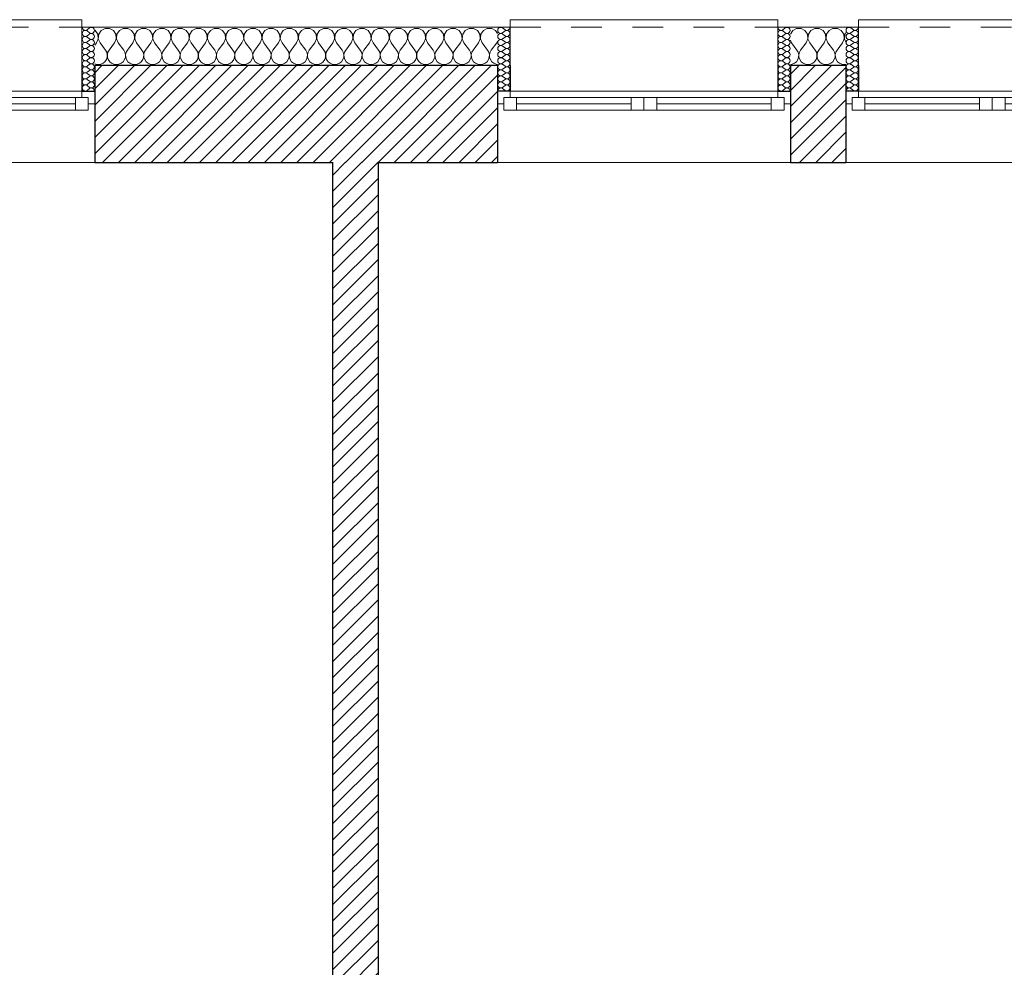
# Model space of a CAD drawing. Header units: millimetres. Extents: x 27262 to 215252, y 16288 to 306312.
# Tile 25 of 76: x 124948 to 127847, y 179763 to 182553. Entities that reach past the tile are written whole.
import ezdxf

# ---------------------------------------------------------------- set-up
doc = ezdxf.new("R2010")
doc.units = ezdxf.units.MM
doc.linetypes.add('Przerywana', pattern=[240, 120, -120])
doc.layers.add('KR_INW', color=252, linetype='Continuous')
doc.layers.add('Okna ArchiCADa', color=252, linetype='Continuous')
for name, color, linetype, lineweight in [('KR_INW_Nr_pióra__101', 252, 'Continuous', 5), ('KR_INW_Nr_pióra__102', 252, 'Continuous', 5), ('KR_INW_Nr_pióra__27', 252, 'Continuous', 25), ('KR_INW_Nr_pióra__47', 252, 'Continuous', 15), ('Okna ArchiCADa_Nr_pióra__1', 252, 'Continuous', 13), ('Okna ArchiCADa_Nr_pióra__27', 252, 'Continuous', 25)]:
    doc.layers.add(name, color=color, linetype=linetype, lineweight=lineweight)
pattern_1 = [(45, (0, 0), (-31.819804, 31.819804), [])]

# ---------------------------------------------------------------- blocks, each defined once
blk = doc.blocks.new('*X117')
at = {"layer": 'KR_INW_Nr_pióra__102', "linetype": 'Continuous'}
for p, q in [((187241.3, 121670.9), (187226, 121662.7)), ((187258.7, 121670.9), (187241.3, 121670.9)), ((187274, 121662.7), (187258.7, 121670.9)), ((187312.7, 121670.9), (187297.4, 121662.7)), ((187330.1, 121670.9), (187312.7, 121670.9)), ((187345.5, 121662.7), (187330.1, 121670.9)), ((187384.2, 121670.9), (187368.8, 121662.7)), ((187401.6, 121670.9), (187384.2, 121670.9)), ((187416.9, 121662.7), (187401.6, 121670.9)), ((187455.6, 121670.9), (187440.3, 121662.7)), ((187473, 121670.9), (187455.6, 121670.9)), ((187488.3, 121662.7), (187473, 121670.9)), ((187527, 121670.9), (187511.7, 121662.7)), ((187544.4, 121670.9), (187527, 121670.9)), ((187559.7, 121662.7), (187544.4, 121670.9)), ((187598.4, 121670.9), (187583.1, 121662.7)), ((187615.8, 121670.9), (187598.4, 121670.9)), ((187631.2, 121662.7), (187615.8, 121670.9)), ((187669.9, 121670.9), (187654.5, 121662.7)), ((187687.3, 121670.9), (187669.9, 121670.9)), ((187702.6, 121662.7), (187687.3, 121670.9)), ((187741.3, 121670.9), (187726, 121662.7)), ((187758.7, 121670.9), (187741.3, 121670.9)), ((187774, 121662.7), (187758.7, 121670.9)), ((187812.7, 121670.9), (187797.4, 121662.7)), ((187830.1, 121670.9), (187812.7, 121670.9)), ((187845.5, 121662.7), (187830.1, 121670.9)), ((187884.2, 121670.9), (187868.8, 121662.7)), ((187901.6, 121670.9), (187884.2, 121670.9)), ((187916.9, 121662.7), (187901.6, 121670.9)), ((187955.6, 121670.9), (187940.3, 121662.7)), ((187973, 121670.9), (187955.6, 121670.9)), ((187988.3, 121662.7), (187973, 121670.9)), ((188027, 121670.9), (188011.7, 121662.7)), ((188044.4, 121670.9), (188027, 121670.9)), ((188059.7, 121662.7), (188044.4, 121670.9)), ((188098.4, 121670.9), (188083.1, 121662.7)), ((188115.8, 121670.9), (188098.4, 121670.9)), ((188131.2, 121662.7), (188115.8, 121670.9)), ((188169.9, 121670.9), (188154.5, 121662.7)), ((188187.3, 121670.9), (188169.9, 121670.9)), ((188202.6, 121662.7), (188187.3, 121670.9)), ((188241.3, 121670.9), (188226, 121662.7)), ((188258.7, 121670.9), (188241.3, 121670.9)), ((188274, 121662.7), (188258.7, 121670.9)), ((188312.7, 121670.9), (188297.4, 121662.7)), ((188330.1, 121670.9), (188312.7, 121670.9)), ((188345.5, 121662.7), (188330.1, 121670.9)), ((188384.2, 121670.9), (188368.8, 121662.7)), ((188401.6, 121670.9), (188384.2, 121670.9)), ((188416.9, 121662.7), (188401.6, 121670.9)), ((188455.6, 121670.9), (188440.3, 121662.7)), ((188473, 121670.9), (188455.6, 121670.9)), ((188488.3, 121662.7), (188473, 121670.9)), ((188527, 121670.9), (188511.7, 121662.7)), ((188544.4, 121670.9), (188527, 121670.9)), ((188559.7, 121662.7), (188544.4, 121670.9)), ((188598.4, 121670.9), (188583.1, 121662.7)), ((188615.8, 121670.9), (188598.4, 121670.9)), ((188631.2, 121662.7), (188615.8, 121670.9)), ((188669.9, 121670.9), (188654.5, 121662.7)), ((188687.3, 121670.9), (188669.9, 121670.9)), ((188702.6, 121662.7), (188687.3, 121670.9)), ((188741.3, 121670.9), (188726, 121662.7)), ((188758.7, 121670.9), (188741.3, 121670.9)), ((188774, 121662.7), (188758.7, 121670.9)), ((187202.6, 121662.7), (187200.4, 121663.9)), ((187212.2, 121648.2), (187202.6, 121662.7)), ((187207.1, 121614.9), (187213.9, 121630.9)), ((187213.9, 121630.9), (187212.2, 121648.2)), ((187216.3, 121648.2), (187214.7, 121630.9)), ((187214.7, 121630.9), (187221.4, 121614.9)), ((187226, 121662.7), (187216.3, 121648.2)), ((187283.7, 121648.2), (187274, 121662.7)), ((187278.6, 121614.9), (187285.3, 121630.9)), ((187285.3, 121630.9), (187283.7, 121648.2)), ((187287.8, 121648.2), (187286.1, 121630.9)), ((187286.1, 121630.9), (187292.9, 121614.9)), ((187297.4, 121662.7), (187287.8, 121648.2)), ((187355.1, 121648.2), (187345.5, 121662.7)), ((187350, 121614.9), (187356.7, 121630.9)), ((187356.7, 121630.9), (187355.1, 121648.2)), ((187359.2, 121648.2), (187357.6, 121630.9)), ((187357.6, 121630.9), (187364.3, 121614.9)), ((187368.8, 121662.7), (187359.2, 121648.2)), ((187426.5, 121648.2), (187416.9, 121662.7)), ((187421.4, 121614.9), (187428.2, 121630.9)), ((187428.2, 121630.9), (187426.5, 121648.2)), ((187430.6, 121648.2), (187429, 121630.9)), ((187429, 121630.9), (187435.7, 121614.9)), ((187440.3, 121662.7), (187430.6, 121648.2)), ((187497.9, 121648.2), (187488.3, 121662.7)), ((187492.9, 121614.9), (187499.6, 121630.9)), ((187499.6, 121630.9), (187497.9, 121648.2)), ((187502.1, 121648.2), (187500.4, 121630.9)), ((187500.4, 121630.9), (187507.1, 121614.9)), ((187511.7, 121662.7), (187502.1, 121648.2)), ((187569.4, 121648.2), (187559.7, 121662.7)), ((187564.3, 121614.9), (187571, 121630.9)), ((187571, 121630.9), (187569.4, 121648.2)), ((187573.5, 121648.2), (187571.8, 121630.9)), ((187571.8, 121630.9), (187578.6, 121614.9)), ((187583.1, 121662.7), (187573.5, 121648.2)), ((187640.8, 121648.2), (187631.2, 121662.7)), ((187635.7, 121614.9), (187642.4, 121630.9)), ((187642.4, 121630.9), (187640.8, 121648.2)), ((187644.9, 121648.2), (187643.3, 121630.9)), ((187643.3, 121630.9), (187650, 121614.9)), ((187654.5, 121662.7), (187644.9, 121648.2)), ((187712.2, 121648.2), (187702.6, 121662.7)), ((187707.1, 121614.9), (187713.9, 121630.9)), ((187713.9, 121630.9), (187712.2, 121648.2)), ((187716.3, 121648.2), (187714.7, 121630.9)), ((187714.7, 121630.9), (187721.4, 121614.9)), ((187726, 121662.7), (187716.3, 121648.2)), ((187783.7, 121648.2), (187774, 121662.7)), ((187778.6, 121614.9), (187785.3, 121630.9)), ((187785.3, 121630.9), (187783.7, 121648.2)), ((187787.8, 121648.2), (187786.1, 121630.9)), ((187786.1, 121630.9), (187792.9, 121614.9)), ((187797.4, 121662.7), (187787.8, 121648.2)), ((187855.1, 121648.2), (187845.5, 121662.7)), ((187850, 121614.9), (187856.7, 121630.9)), ((187856.7, 121630.9), (187855.1, 121648.2)), ((187859.2, 121648.2), (187857.6, 121630.9)), ((187857.6, 121630.9), (187864.3, 121614.9)), ((187868.8, 121662.7), (187859.2, 121648.2)), ((187926.5, 121648.2), (187916.9, 121662.7)), ((187921.4, 121614.9), (187928.2, 121630.9)), ((187928.2, 121630.9), (187926.5, 121648.2)), ((187930.6, 121648.2), (187929, 121630.9)), ((187929, 121630.9), (187935.7, 121614.9)), ((187940.3, 121662.7), (187930.6, 121648.2)), ((187997.9, 121648.2), (187988.3, 121662.7)), ((187992.9, 121614.9), (187999.6, 121630.9)), ((187999.6, 121630.9), (187997.9, 121648.2)), ((188002.1, 121648.2), (188000.4, 121630.9)), ((188000.4, 121630.9), (188007.1, 121614.9)), ((188011.7, 121662.7), (188002.1, 121648.2)), ((188069.4, 121648.2), (188059.7, 121662.7)), ((188064.3, 121614.9), (188071, 121630.9)), ((188071, 121630.9), (188069.4, 121648.2)), ((188073.5, 121648.2), (188071.8, 121630.9)), ((188071.8, 121630.9), (188078.6, 121614.9)), ((188083.1, 121662.7), (188073.5, 121648.2)), ((188140.8, 121648.2), (188131.2, 121662.7)), ((188135.7, 121614.9), (188142.4, 121630.9)), ((188142.4, 121630.9), (188140.8, 121648.2)), ((188144.9, 121648.2), (188143.3, 121630.9)), ((188143.3, 121630.9), (188150, 121614.9)), ((188154.5, 121662.7), (188144.9, 121648.2)), ((188212.2, 121648.2), (188202.6, 121662.7)), ((188207.1, 121614.9), (188213.9, 121630.9)), ((188213.9, 121630.9), (188212.2, 121648.2)), ((188216.3, 121648.2), (188214.7, 121630.9)), ((188214.7, 121630.9), (188221.4, 121614.9)), ((188226, 121662.7), (188216.3, 121648.2)), ((188283.7, 121648.2), (188274, 121662.7)), ((188278.6, 121614.9), (188285.3, 121630.9)), ((188285.3, 121630.9), (188283.7, 121648.2)), ((188287.8, 121648.2), (188286.1, 121630.9)), ((188286.1, 121630.9), (188292.9, 121614.9)), ((188297.4, 121662.7), (188287.8, 121648.2)), ((188355.1, 121648.2), (188345.5, 121662.7)), ((188350, 121614.9), (188356.7, 121630.9)), ((188356.7, 121630.9), (188355.1, 121648.2)), ((188359.2, 121648.2), (188357.6, 121630.9)), ((188357.6, 121630.9), (188364.3, 121614.9)), ((188368.8, 121662.7), (188359.2, 121648.2)), ((188426.5, 121648.2), (188416.9, 121662.7)), ((188421.4, 121614.9), (188428.2, 121630.9)), ((188428.2, 121630.9), (188426.5, 121648.2)), ((188430.6, 121648.2), (188429, 121630.9)), ((188429, 121630.9), (188435.7, 121614.9)), ((188440.3, 121662.7), (188430.6, 121648.2)), ((188497.9, 121648.2), (188488.3, 121662.7)), ((188492.9, 121614.9), (188499.6, 121630.9)), ((188499.6, 121630.9), (188497.9, 121648.2)), ((188502.1, 121648.2), (188500.4, 121630.9)), ((188500.4, 121630.9), (188507.1, 121614.9)), ((188511.7, 121662.7), (188502.1, 121648.2)), ((188569.4, 121648.2), (188559.7, 121662.7)), ((188564.3, 121614.9), (188571, 121630.9)), ((188571, 121630.9), (188569.4, 121648.2)), ((188573.5, 121648.2), (188571.8, 121630.9)), ((188571.8, 121630.9), (188578.6, 121614.9)), ((188583.1, 121662.7), (188573.5, 121648.2)), ((188640.8, 121648.2), (188631.2, 121662.7)), ((188635.7, 121614.9), (188642.4, 121630.9)), ((188642.4, 121630.9), (188640.8, 121648.2)), ((188644.9, 121648.2), (188643.3, 121630.9)), ((188643.3, 121630.9), (188650, 121614.9)), ((188654.5, 121662.7), (188644.9, 121648.2)), ((188712.2, 121648.2), (188702.6, 121662.7)), ((188707.1, 121614.9), (188713.9, 121630.9)), ((188713.9, 121630.9), (188712.2, 121648.2)), ((188716.3, 121648.2), (188714.7, 121630.9)), ((188714.7, 121630.9), (188721.4, 121614.9)), ((188726, 121662.7), (188716.3, 121648.2)), ((188781.4, 121651.6), (188774, 121662.7)), ((187207.1, 121614.9), (187200.4, 121605.9)), ((187221.4, 121614.9), (187242.9, 121586.3)), ((187278.6, 121614.9), (187257.1, 121586.3)), ((187292.9, 121614.9), (187314.3, 121586.3)), ((187350, 121614.9), (187328.6, 121586.3)), ((187364.3, 121614.9), (187385.7, 121586.3)), ((187421.4, 121614.9), (187400, 121586.3)), ((187435.7, 121614.9), (187457.1, 121586.3)), ((187492.9, 121614.9), (187471.4, 121586.3)), ((187507.1, 121614.9), (187528.6, 121586.3)), ((187564.3, 121614.9), (187542.9, 121586.3)), ((187578.6, 121614.9), (187600, 121586.3)), ((187635.7, 121614.9), (187614.3, 121586.3)), ((187650, 121614.9), (187671.4, 121586.3)), ((187707.1, 121614.9), (187685.7, 121586.3)), ((187721.4, 121614.9), (187742.9, 121586.3)), ((187778.6, 121614.9), (187757.1, 121586.3)), ((187792.9, 121614.9), (187814.3, 121586.3)), ((187850, 121614.9), (187828.6, 121586.3)), ((187864.3, 121614.9), (187885.7, 121586.3)), ((187921.4, 121614.9), (187900, 121586.3)), ((187935.7, 121614.9), (187957.1, 121586.3)), ((187992.9, 121614.9), (187971.4, 121586.3)), ((188007.1, 121614.9), (188028.6, 121586.3)), ((188064.3, 121614.9), (188042.9, 121586.3)), ((188078.6, 121614.9), (188100, 121586.3)), ((188135.7, 121614.9), (188114.3, 121586.3)), ((188150, 121614.9), (188171.4, 121586.3)), ((188207.1, 121614.9), (188185.7, 121586.3)), ((188221.4, 121614.9), (188242.9, 121586.3)), ((188278.6, 121614.9), (188257.1, 121586.3)), ((188292.9, 121614.9), (188314.3, 121586.3)), ((188350, 121614.9), (188328.6, 121586.3)), ((188364.3, 121614.9), (188385.7, 121586.3)), ((188421.4, 121614.9), (188400, 121586.3)), ((188435.7, 121614.9), (188457.1, 121586.3)), ((188492.9, 121614.9), (188471.4, 121586.3)), ((188507.1, 121614.9), (188528.6, 121586.3)), ((188564.3, 121614.9), (188542.9, 121586.3)), ((188578.6, 121614.9), (188600, 121586.3)), ((188635.7, 121614.9), (188614.3, 121586.3)), ((188650, 121614.9), (188671.4, 121586.3)), ((188707.1, 121614.9), (188685.7, 121586.3)), ((188721.4, 121614.9), (188742.9, 121586.3)), ((188778.6, 121614.9), (188757.1, 121586.3)), ((188778.6, 121614.9), (188781.4, 121621.6)), ((187247.6, 121577.7), (187242.9, 121586.3)), ((187246.2, 121548.9), (187249.4, 121558.2)), ((187249.9, 121568.1), (187247.6, 121577.7)), ((187249.4, 121558.2), (187249.9, 121568.1)), ((187252.4, 121577.7), (187250.1, 121568.1)), ((187250.1, 121568.1), (187250.6, 121558.2)), ((187250.6, 121558.2), (187253.8, 121548.9)), ((187257.1, 121586.3), (187252.4, 121577.7)), ((187319.1, 121577.7), (187314.3, 121586.3)), ((187317.7, 121548.9), (187320.8, 121558.2)), ((187321.3, 121568.1), (187319.1, 121577.7)), ((187320.8, 121558.2), (187321.3, 121568.1)), ((187323.8, 121577.7), (187321.6, 121568.1)), ((187321.6, 121568.1), (187322.1, 121558.2)), ((187322.1, 121558.2), (187325.2, 121548.9)), ((187328.6, 121586.3), (187323.8, 121577.7)), ((187390.5, 121577.7), (187385.7, 121586.3)), ((187389.1, 121548.9), (187392.2, 121558.2)), ((187392.7, 121568.1), (187390.5, 121577.7)), ((187392.2, 121558.2), (187392.7, 121568.1)), ((187395.2, 121577.7), (187393, 121568.1)), ((187393, 121568.1), (187393.5, 121558.2)), ((187393.5, 121558.2), (187396.6, 121548.9)), ((187400, 121586.3), (187395.2, 121577.7)), ((187461.9, 121577.7), (187457.1, 121586.3)), ((187460.5, 121548.9), (187463.7, 121558.2)), ((187464.1, 121568.1), (187461.9, 121577.7)), ((187463.7, 121558.2), (187464.1, 121568.1)), ((187466.7, 121577.7), (187464.4, 121568.1)), ((187464.4, 121568.1), (187464.9, 121558.2)), ((187464.9, 121558.2), (187468.1, 121548.9)), ((187471.4, 121586.3), (187466.7, 121577.7)), ((187533.3, 121577.7), (187528.6, 121586.3)), ((187531.9, 121548.9), (187535.1, 121558.2)), ((187535.6, 121568.1), (187533.3, 121577.7)), ((187535.1, 121558.2), (187535.6, 121568.1)), ((187538.1, 121577.7), (187535.9, 121568.1)), ((187535.9, 121568.1), (187536.3, 121558.2)), ((187536.3, 121558.2), (187539.5, 121548.9)), ((187542.9, 121586.3), (187538.1, 121577.7)), ((187604.8, 121577.7), (187600, 121586.3)), ((187603.4, 121548.9), (187606.5, 121558.2)), ((187607, 121568.1), (187604.8, 121577.7)), ((187606.5, 121558.2), (187607, 121568.1)), ((187609.5, 121577.7), (187607.3, 121568.1)), ((187607.3, 121568.1), (187607.8, 121558.2)), ((187607.8, 121558.2), (187610.9, 121548.9)), ((187614.3, 121586.3), (187609.5, 121577.7)), ((187676.2, 121577.7), (187671.4, 121586.3)), ((187674.8, 121548.9), (187677.9, 121558.2)), ((187678.4, 121568.1), (187676.2, 121577.7)), ((187677.9, 121558.2), (187678.4, 121568.1)), ((187680.9, 121577.7), (187678.7, 121568.1)), ((187678.7, 121568.1), (187679.2, 121558.2)), ((187679.2, 121558.2), (187682.3, 121548.9)), ((187685.7, 121586.3), (187680.9, 121577.7)), ((187747.6, 121577.7), (187742.9, 121586.3)), ((187746.2, 121548.9), (187749.4, 121558.2)), ((187749.9, 121568.1), (187747.6, 121577.7)), ((187749.4, 121558.2), (187749.9, 121568.1)), ((187752.4, 121577.7), (187750.1, 121568.1)), ((187750.1, 121568.1), (187750.6, 121558.2)), ((187750.6, 121558.2), (187753.8, 121548.9)), ((187757.1, 121586.3), (187752.4, 121577.7)), ((187819.1, 121577.7), (187814.3, 121586.3)), ((187817.7, 121548.9), (187820.8, 121558.2)), ((187821.3, 121568.1), (187819.1, 121577.7)), ((187820.8, 121558.2), (187821.3, 121568.1)), ((187823.8, 121577.7), (187821.6, 121568.1)), ((187821.6, 121568.1), (187822.1, 121558.2)), ((187822.1, 121558.2), (187825.2, 121548.9)), ((187828.6, 121586.3), (187823.8, 121577.7)), ((187890.5, 121577.7), (187885.7, 121586.3)), ((187889.1, 121548.9), (187892.2, 121558.2)), ((187892.7, 121568.1), (187890.5, 121577.7)), ((187892.2, 121558.2), (187892.7, 121568.1)), ((187895.2, 121577.7), (187893, 121568.1)), ((187893, 121568.1), (187893.5, 121558.2)), ((187893.5, 121558.2), (187896.6, 121548.9)), ((187900, 121586.3), (187895.2, 121577.7)), ((187961.9, 121577.7), (187957.1, 121586.3)), ((187960.5, 121548.9), (187963.7, 121558.2)), ((187964.1, 121568.1), (187961.9, 121577.7)), ((187963.7, 121558.2), (187964.1, 121568.1)), ((187966.7, 121577.7), (187964.4, 121568.1)), ((187964.4, 121568.1), (187964.9, 121558.2)), ((187964.9, 121558.2), (187968.1, 121548.9)), ((187971.4, 121586.3), (187966.7, 121577.7)), ((188033.3, 121577.7), (188028.6, 121586.3)), ((188031.9, 121548.9), (188035.1, 121558.2)), ((188035.6, 121568.1), (188033.3, 121577.7)), ((188035.1, 121558.2), (188035.6, 121568.1)), ((188038.1, 121577.7), (188035.9, 121568.1)), ((188035.9, 121568.1), (188036.3, 121558.2)), ((188036.3, 121558.2), (188039.5, 121548.9)), ((188042.9, 121586.3), (188038.1, 121577.7)), ((188104.8, 121577.7), (188100, 121586.3)), ((188103.4, 121548.9), (188106.5, 121558.2)), ((188107, 121568.1), (188104.8, 121577.7)), ((188106.5, 121558.2), (188107, 121568.1)), ((188109.5, 121577.7), (188107.3, 121568.1)), ((188107.3, 121568.1), (188107.8, 121558.2)), ((188107.8, 121558.2), (188110.9, 121548.9)), ((188114.3, 121586.3), (188109.5, 121577.7)), ((188176.2, 121577.7), (188171.4, 121586.3)), ((188174.8, 121548.9), (188177.9, 121558.2)), ((188178.4, 121568.1), (188176.2, 121577.7)), ((188177.9, 121558.2), (188178.4, 121568.1)), ((188180.9, 121577.7), (188178.7, 121568.1)), ((188178.7, 121568.1), (188179.2, 121558.2)), ((188179.2, 121558.2), (188182.3, 121548.9)), ((188185.7, 121586.3), (188180.9, 121577.7)), ((188247.6, 121577.7), (188242.9, 121586.3)), ((188246.2, 121548.9), (188249.4, 121558.2)), ((188249.9, 121568.1), (188247.6, 121577.7)), ((188249.4, 121558.2), (188249.9, 121568.1)), ((188252.4, 121577.7), (188250.1, 121568.1)), ((188250.1, 121568.1), (188250.6, 121558.2)), ((188250.6, 121558.2), (188253.8, 121548.9)), ((188257.1, 121586.3), (188252.4, 121577.7)), ((188319.1, 121577.7), (188314.3, 121586.3)), ((188317.7, 121548.9), (188320.8, 121558.2)), ((188321.3, 121568.1), (188319.1, 121577.7)), ((188320.8, 121558.2), (188321.3, 121568.1)), ((188323.8, 121577.7), (188321.6, 121568.1)), ((188321.6, 121568.1), (188322.1, 121558.2)), ((188322.1, 121558.2), (188325.2, 121548.9)), ((188328.6, 121586.3), (188323.8, 121577.7)), ((188390.5, 121577.7), (188385.7, 121586.3)), ((188389.1, 121548.9), (188392.2, 121558.2)), ((188392.7, 121568.1), (188390.5, 121577.7)), ((188392.2, 121558.2), (188392.7, 121568.1)), ((188395.2, 121577.7), (188393, 121568.1)), ((188393, 121568.1), (188393.5, 121558.2)), ((188393.5, 121558.2), (188396.6, 121548.9)), ((188400, 121586.3), (188395.2, 121577.7)), ((188461.9, 121577.7), (188457.1, 121586.3)), ((188460.5, 121548.9), (188463.7, 121558.2)), ((188464.1, 121568.1), (188461.9, 121577.7)), ((188463.7, 121558.2), (188464.1, 121568.1)), ((188466.7, 121577.7), (188464.4, 121568.1)), ((188464.4, 121568.1), (188464.9, 121558.2)), ((188464.9, 121558.2), (188468.1, 121548.9)), ((188471.4, 121586.3), (188466.7, 121577.7)), ((188533.3, 121577.7), (188528.6, 121586.3)), ((188531.9, 121548.9), (188535.1, 121558.2)), ((188535.6, 121568.1), (188533.3, 121577.7)), ((188535.1, 121558.2), (188535.6, 121568.1)), ((188538.1, 121577.7), (188535.9, 121568.1)), ((188535.9, 121568.1), (188536.3, 121558.2)), ((188536.3, 121558.2), (188539.5, 121548.9)), ((188542.9, 121586.3), (188538.1, 121577.7)), ((188604.8, 121577.7), (188600, 121586.3)), ((188603.4, 121548.9), (188606.5, 121558.2)), ((188607, 121568.1), (188604.8, 121577.7)), ((188606.5, 121558.2), (188607, 121568.1)), ((188609.5, 121577.7), (188607.3, 121568.1)), ((188607.3, 121568.1), (188607.8, 121558.2)), ((188607.8, 121558.2), (188610.9, 121548.9)), ((188614.3, 121586.3), (188609.5, 121577.7)), ((188676.2, 121577.7), (188671.4, 121586.3)), ((188674.8, 121548.9), (188677.9, 121558.2)), ((188678.4, 121568.1), (188676.2, 121577.7)), ((188677.9, 121558.2), (188678.4, 121568.1)), ((188680.9, 121577.7), (188678.7, 121568.1)), ((188678.7, 121568.1), (188679.2, 121558.2)), ((188679.2, 121558.2), (188682.3, 121548.9)), ((188685.7, 121586.3), (188680.9, 121577.7)), ((188747.6, 121577.7), (188742.9, 121586.3)), ((188746.2, 121548.9), (188749.4, 121558.2)), ((188749.9, 121568.1), (188747.6, 121577.7)), ((188749.4, 121558.2), (188749.9, 121568.1)), ((188752.4, 121577.7), (188750.1, 121568.1)), ((188750.1, 121568.1), (188750.6, 121558.2)), ((188750.6, 121558.2), (188753.8, 121548.9)), ((188757.1, 121586.3), (188752.4, 121577.7)), ((187200.4, 121532.4), (187204.5, 121530.5)), ((187204.5, 121530.5), (187214.3, 121529.2)), ((187214.3, 121529.2), (187224, 121530.5)), ((187224, 121530.5), (187233.1, 121534.5)), ((187233.1, 121534.5), (187240.6, 121540.8)), ((187240.6, 121540.8), (187246.2, 121548.9)), ((187253.8, 121548.9), (187259.4, 121540.8)), ((187259.4, 121540.8), (187266.9, 121534.5)), ((187266.9, 121534.5), (187276, 121530.5)), ((187276, 121530.5), (187285.7, 121529.2)), ((187285.7, 121529.2), (187295.5, 121530.5)), ((187295.5, 121530.5), (187304.5, 121534.5)), ((187304.5, 121534.5), (187312.1, 121540.8)), ((187312.1, 121540.8), (187317.7, 121548.9)), ((187325.2, 121548.9), (187330.8, 121540.8)), ((187330.8, 121540.8), (187338.4, 121534.5)), ((187338.4, 121534.5), (187347.4, 121530.5)), ((187347.4, 121530.5), (187357.1, 121529.2)), ((187357.1, 121529.2), (187366.9, 121530.5)), ((187366.9, 121530.5), (187375.9, 121534.5)), ((187375.9, 121534.5), (187383.5, 121540.8)), ((187383.5, 121540.8), (187389.1, 121548.9)), ((187396.6, 121548.9), (187402.2, 121540.8)), ((187402.2, 121540.8), (187409.8, 121534.5)), ((187409.8, 121534.5), (187418.8, 121530.5)), ((187418.8, 121530.5), (187428.6, 121529.2)), ((187428.6, 121529.2), (187438.3, 121530.5)), ((187438.3, 121530.5), (187447.3, 121534.5)), ((187447.3, 121534.5), (187454.9, 121540.8)), ((187454.9, 121540.8), (187460.5, 121548.9)), ((187468.1, 121548.9), (187473.6, 121540.8)), ((187473.6, 121540.8), (187481.2, 121534.5)), ((187481.2, 121534.5), (187490.2, 121530.5)), ((187490.2, 121530.5), (187500, 121529.2)), ((187500, 121529.2), (187509.8, 121530.5)), ((187509.8, 121530.5), (187518.8, 121534.5)), ((187518.8, 121534.5), (187526.4, 121540.8)), ((187526.4, 121540.8), (187531.9, 121548.9)), ((187539.5, 121548.9), (187545.1, 121540.8)), ((187545.1, 121540.8), (187552.7, 121534.5)), ((187552.7, 121534.5), (187561.7, 121530.5)), ((187561.7, 121530.5), (187571.4, 121529.2)), ((187571.4, 121529.2), (187581.2, 121530.5)), ((187581.2, 121530.5), (187590.2, 121534.5)), ((187590.2, 121534.5), (187597.8, 121540.8)), ((187597.8, 121540.8), (187603.4, 121548.9)), ((187610.9, 121548.9), (187616.5, 121540.8)), ((187616.5, 121540.8), (187624.1, 121534.5)), ((187624.1, 121534.5), (187633.1, 121530.5)), ((187633.1, 121530.5), (187642.9, 121529.2)), ((187642.9, 121529.2), (187652.6, 121530.5)), ((187652.6, 121530.5), (187661.6, 121534.5)), ((187661.6, 121534.5), (187669.2, 121540.8)), ((187669.2, 121540.8), (187674.8, 121548.9)), ((187682.3, 121548.9), (187687.9, 121540.8)), ((187687.9, 121540.8), (187695.5, 121534.5)), ((187695.5, 121534.5), (187704.5, 121530.5)), ((187704.5, 121530.5), (187714.3, 121529.2)), ((187714.3, 121529.2), (187724, 121530.5)), ((187724, 121530.5), (187733.1, 121534.5)), ((187733.1, 121534.5), (187740.6, 121540.8)), ((187740.6, 121540.8), (187746.2, 121548.9)), ((187753.8, 121548.9), (187759.4, 121540.8)), ((187759.4, 121540.8), (187766.9, 121534.5)), ((187766.9, 121534.5), (187776, 121530.5)), ((187776, 121530.5), (187785.7, 121529.2)), ((187785.7, 121529.2), (187795.5, 121530.5)), ((187795.5, 121530.5), (187804.5, 121534.5)), ((187804.5, 121534.5), (187812.1, 121540.8)), ((187812.1, 121540.8), (187817.7, 121548.9)), ((187825.2, 121548.9), (187830.8, 121540.8)), ((187830.8, 121540.8), (187838.4, 121534.5)), ((187838.4, 121534.5), (187847.4, 121530.5)), ((187847.4, 121530.5), (187857.1, 121529.2)), ((187857.1, 121529.2), (187866.9, 121530.5)), ((187866.9, 121530.5), (187875.9, 121534.5)), ((187875.9, 121534.5), (187883.5, 121540.8)), ((187883.5, 121540.8), (187889.1, 121548.9)), ((187896.6, 121548.9), (187902.2, 121540.8)), ((187902.2, 121540.8), (187909.8, 121534.5)), ((187909.8, 121534.5), (187918.8, 121530.5)), ((187918.8, 121530.5), (187928.6, 121529.2)), ((187928.6, 121529.2), (187938.3, 121530.5)), ((187938.3, 121530.5), (187947.3, 121534.5)), ((187947.3, 121534.5), (187954.9, 121540.8)), ((187954.9, 121540.8), (187960.5, 121548.9)), ((187968.1, 121548.9), (187973.6, 121540.8)), ((187973.6, 121540.8), (187981.2, 121534.5)), ((187981.2, 121534.5), (187990.2, 121530.5)), ((187990.2, 121530.5), (188000, 121529.2)), ((188000, 121529.2), (188009.8, 121530.5)), ((188009.8, 121530.5), (188018.8, 121534.5)), ((188018.8, 121534.5), (188026.4, 121540.8)), ((188026.4, 121540.8), (188031.9, 121548.9)), ((188039.5, 121548.9), (188045.1, 121540.8)), ((188045.1, 121540.8), (188052.7, 121534.5)), ((188052.7, 121534.5), (188061.7, 121530.5)), ((188061.7, 121530.5), (188071.4, 121529.2)), ((188071.4, 121529.2), (188081.2, 121530.5)), ((188081.2, 121530.5), (188090.2, 121534.5)), ((188090.2, 121534.5), (188097.8, 121540.8)), ((188097.8, 121540.8), (188103.4, 121548.9)), ((188110.9, 121548.9), (188116.5, 121540.8)), ((188116.5, 121540.8), (188124.1, 121534.5)), ((188124.1, 121534.5), (188133.1, 121530.5)), ((188133.1, 121530.5), (188142.9, 121529.2)), ((188142.9, 121529.2), (188152.6, 121530.5)), ((188152.6, 121530.5), (188161.6, 121534.5)), ((188161.6, 121534.5), (188169.2, 121540.8)), ((188169.2, 121540.8), (188174.8, 121548.9)), ((188182.3, 121548.9), (188187.9, 121540.8)), ((188187.9, 121540.8), (188195.5, 121534.5)), ((188195.5, 121534.5), (188204.5, 121530.5)), ((188204.5, 121530.5), (188214.3, 121529.2)), ((188214.3, 121529.2), (188224, 121530.5)), ((188224, 121530.5), (188233.1, 121534.5)), ((188233.1, 121534.5), (188240.6, 121540.8)), ((188240.6, 121540.8), (188246.2, 121548.9)), ((188253.8, 121548.9), (188259.4, 121540.8)), ((188259.4, 121540.8), (188266.9, 121534.5)), ((188266.9, 121534.5), (188276, 121530.5)), ((188276, 121530.5), (188285.7, 121529.2)), ((188285.7, 121529.2), (188295.5, 121530.5)), ((188295.5, 121530.5), (188304.5, 121534.5)), ((188304.5, 121534.5), (188312.1, 121540.8)), ((188312.1, 121540.8), (188317.7, 121548.9)), ((188325.2, 121548.9), (188330.8, 121540.8)), ((188330.8, 121540.8), (188338.4, 121534.5)), ((188338.4, 121534.5), (188347.4, 121530.5)), ((188347.4, 121530.5), (188357.1, 121529.2)), ((188357.1, 121529.2), (188366.9, 121530.5)), ((188366.9, 121530.5), (188375.9, 121534.5)), ((188375.9, 121534.5), (188383.5, 121540.8)), ((188383.5, 121540.8), (188389.1, 121548.9)), ((188396.6, 121548.9), (188402.2, 121540.8)), ((188402.2, 121540.8), (188409.8, 121534.5)), ((188409.8, 121534.5), (188418.8, 121530.5)), ((188418.8, 121530.5), (188428.6, 121529.2)), ((188428.6, 121529.2), (188438.3, 121530.5)), ((188438.3, 121530.5), (188447.3, 121534.5)), ((188447.3, 121534.5), (188454.9, 121540.8)), ((188454.9, 121540.8), (188460.5, 121548.9)), ((188468.1, 121548.9), (188473.6, 121540.8)), ((188473.6, 121540.8), (188481.2, 121534.5)), ((188481.2, 121534.5), (188490.2, 121530.5)), ((188490.2, 121530.5), (188500, 121529.2)), ((188500, 121529.2), (188509.8, 121530.5)), ((188509.8, 121530.5), (188518.8, 121534.5)), ((188518.8, 121534.5), (188526.4, 121540.8)), ((188526.4, 121540.8), (188531.9, 121548.9)), ((188539.5, 121548.9), (188545.1, 121540.8)), ((188545.1, 121540.8), (188552.7, 121534.5)), ((188552.7, 121534.5), (188561.7, 121530.5)), ((188561.7, 121530.5), (188571.4, 121529.2)), ((188571.4, 121529.2), (188581.2, 121530.5)), ((188581.2, 121530.5), (188590.2, 121534.5)), ((188590.2, 121534.5), (188597.8, 121540.8)), ((188597.8, 121540.8), (188603.4, 121548.9)), ((188610.9, 121548.9), (188616.5, 121540.8)), ((188616.5, 121540.8), (188624.1, 121534.5)), ((188624.1, 121534.5), (188633.1, 121530.5)), ((188633.1, 121530.5), (188642.9, 121529.2)), ((188642.9, 121529.2), (188652.6, 121530.5)), ((188652.6, 121530.5), (188661.6, 121534.5)), ((188661.6, 121534.5), (188669.2, 121540.8)), ((188669.2, 121540.8), (188674.8, 121548.9)), ((188682.3, 121548.9), (188687.9, 121540.8)), ((188687.9, 121540.8), (188695.5, 121534.5)), ((188695.5, 121534.5), (188704.5, 121530.5)), ((188704.5, 121530.5), (188714.3, 121529.2)), ((188714.3, 121529.2), (188724, 121530.5)), ((188724, 121530.5), (188733.1, 121534.5)), ((188733.1, 121534.5), (188740.6, 121540.8)), ((188740.6, 121540.8), (188746.2, 121548.9)), ((188753.8, 121548.9), (188759.4, 121540.8)), ((188759.4, 121540.8), (188766.9, 121534.5)), ((188766.9, 121534.5), (188776, 121530.5)), ((188776, 121530.5), (188781.4, 121529.8))]:
    blk.add_line(p, q, dxfattribs=at)
blk = doc.blocks.new('*X118')
at = {"layer": 'KR_INW_Nr_pióra__102', "linetype": 'Continuous'}
for p, q in [((189955.6, 121670.9), (189940.3, 121662.7)), ((189973, 121670.9), (189955.6, 121670.9)), ((189988.3, 121662.7), (189973, 121670.9)), ((190027, 121670.9), (190011.7, 121662.7)), ((190044.4, 121670.9), (190027, 121670.9)), ((190059.7, 121662.7), (190044.4, 121670.9)), ((190098.4, 121670.9), (190083.1, 121662.7)), ((190115.8, 121670.9), (190098.4, 121670.9)), ((190131.2, 121662.7), (190115.8, 121670.9)), ((189940.3, 121662.7), (189931.4, 121649.4)), ((189997.9, 121648.2), (189988.3, 121662.7)), ((189992.9, 121614.9), (189999.6, 121630.9)), ((189999.6, 121630.9), (189997.9, 121648.2)), ((190002.1, 121648.2), (190000.4, 121630.9)), ((190000.4, 121630.9), (190007.1, 121614.9)), ((190011.7, 121662.7), (190002.1, 121648.2)), ((190069.4, 121648.2), (190059.7, 121662.7)), ((190064.3, 121614.9), (190071, 121630.9)), ((190071, 121630.9), (190069.4, 121648.2)), ((190073.5, 121648.2), (190071.8, 121630.9)), ((190071.8, 121630.9), (190078.6, 121614.9)), ((190083.1, 121662.7), (190073.5, 121648.2)), ((190140.8, 121648.2), (190131.2, 121662.7)), ((190135.7, 121614.9), (190142.4, 121630.9)), ((190142.4, 121630.9), (190140.8, 121648.2)), ((190144.9, 121648.2), (190143.3, 121630.9)), ((190143.3, 121630.9), (190148.8, 121617.8)), ((190148.8, 121654), (190144.9, 121648.2)), ((189931.4, 121625.1), (189935.7, 121614.9)), ((189935.7, 121614.9), (189957.1, 121586.3)), ((189992.9, 121614.9), (189971.4, 121586.3)), ((190007.1, 121614.9), (190028.6, 121586.3)), ((190064.3, 121614.9), (190042.9, 121586.3)), ((190078.6, 121614.9), (190100, 121586.3)), ((190135.7, 121614.9), (190114.3, 121586.3)), ((189961.9, 121577.7), (189957.1, 121586.3)), ((189960.5, 121548.9), (189963.7, 121558.2)), ((189964.1, 121568.1), (189961.9, 121577.7)), ((189963.7, 121558.2), (189964.1, 121568.1)), ((189966.7, 121577.7), (189964.4, 121568.1)), ((189964.4, 121568.1), (189964.9, 121558.2)), ((189964.9, 121558.2), (189968.1, 121548.9)), ((189971.4, 121586.3), (189966.7, 121577.7)), ((190033.3, 121577.7), (190028.6, 121586.3)), ((190031.9, 121548.9), (190035.1, 121558.2)), ((190035.6, 121568.1), (190033.3, 121577.7)), ((190035.1, 121558.2), (190035.6, 121568.1)), ((190038.1, 121577.7), (190035.9, 121568.1)), ((190035.9, 121568.1), (190036.3, 121558.2)), ((190036.3, 121558.2), (190039.5, 121548.9)), ((190042.9, 121586.3), (190038.1, 121577.7)), ((190104.8, 121577.7), (190100, 121586.3)), ((190103.4, 121548.9), (190106.5, 121558.2)), ((190107, 121568.1), (190104.8, 121577.7)), ((190106.5, 121558.2), (190107, 121568.1)), ((190109.5, 121577.7), (190107.3, 121568.1)), ((190107.3, 121568.1), (190107.8, 121558.2)), ((190107.8, 121558.2), (190110.9, 121548.9)), ((190114.3, 121586.3), (190109.5, 121577.7)), ((189931.4, 121529.6), (189938.3, 121530.5)), ((189938.3, 121530.5), (189947.3, 121534.5)), ((189947.3, 121534.5), (189954.9, 121540.8)), ((189954.9, 121540.8), (189960.5, 121548.9)), ((189968.1, 121548.9), (189973.6, 121540.8)), ((189973.6, 121540.8), (189981.2, 121534.5)), ((189981.2, 121534.5), (189990.2, 121530.5)), ((189990.2, 121530.5), (190000, 121529.2)), ((190000, 121529.2), (190009.8, 121530.5)), ((190009.8, 121530.5), (190018.8, 121534.5)), ((190018.8, 121534.5), (190026.4, 121540.8)), ((190026.4, 121540.8), (190031.9, 121548.9)), ((190039.5, 121548.9), (190045.1, 121540.8)), ((190045.1, 121540.8), (190052.7, 121534.5)), ((190052.7, 121534.5), (190061.7, 121530.5)), ((190061.7, 121530.5), (190071.4, 121529.2)), ((190071.4, 121529.2), (190081.2, 121530.5)), ((190081.2, 121530.5), (190090.2, 121534.5)), ((190090.2, 121534.5), (190097.8, 121540.8)), ((190097.8, 121540.8), (190103.4, 121548.9)), ((190110.9, 121548.9), (190116.5, 121540.8)), ((190116.5, 121540.8), (190124.1, 121534.5)), ((190124.1, 121534.5), (190133.1, 121530.5)), ((190133.1, 121530.5), (190142.9, 121529.2)), ((190142.9, 121529.2), (190148.8, 121530))]:
    blk.add_line(p, q, dxfattribs=at)
blk = doc.blocks.new('*X162')
at = {"layer": 'KR_INW_Nr_pióra__102', "linetype": 'Continuous'}
for p, q in [((190169, 121673.2), (190178.5, 121666.1)), ((190169, 121654.2), (190178.5, 121661.3)), ((190169, 121649.4), (190178.5, 121642.3)), ((190169, 121630.4), (190178.5, 121637.5)), ((190169, 121625.6), (190178.5, 121618.5)), ((190169, 121606.5), (190178.5, 121613.7)), ((190169, 121601.8), (190178.5, 121594.6)), ((190169, 121582.7), (190178.5, 121589.9)), ((190169, 121578), (190178.5, 121570.8)), ((190169, 121558.9), (190178.5, 121566.1)), ((190169, 121554.2), (190178.5, 121547)), ((190169, 121535.1), (190178.5, 121542.3)), ((190169, 121530.4), (190178.5, 121523.2)), ((190169, 121511.3), (190178.5, 121518.5)), ((190169, 121506.5), (190178.5, 121499.4)), ((190169, 121487.5), (190178.5, 121494.6)), ((190169, 121482.7), (190178.5, 121475.6)), ((190169, 121463.7), (190178.5, 121470.8)), ((190169, 121458.9), (190178.5, 121451.8)), ((190169, 121439.9), (190178.5, 121447)), ((190169, 121435.1), (190178.5, 121428))]:
    blk.add_line(p, q, dxfattribs=at)
for centre, start, end in [((190161.9, 121663.7), 53.1301, 306.8699), ((190185.7, 121675.6), 233.1301, 0), ((190161.9, 121639.9), 53.1301, 306.8699), ((190185.7, 121651.8), 0, 126.8699), ((190185.7, 121651.8), 233.1301, 0), ((190185.7, 121628), 0, 126.8699), ((190161.9, 121616.1), 53.1301, 306.8699), ((190161.9, 121592.3), 53.1301, 306.8699), ((190185.7, 121628), 233.1301, 0), ((190185.7, 121604.2), 0, 126.8699), ((190185.7, 121604.2), 233.1301, 0), ((190185.7, 121580.4), 0, 126.8699), ((190161.9, 121568.5), 53.1301, 306.8699), ((190161.9, 121544.6), 53.1301, 306.8699), ((190185.7, 121580.4), 233.1301, 0), ((190185.7, 121556.5), 0, 126.8699), ((190185.7, 121556.5), 233.1301, 0), ((190161.9, 121520.8), 53.1301, 306.8699), ((190185.7, 121532.7), 0, 126.8699), ((190185.7, 121532.7), 233.1301, 0), ((190185.7, 121508.9), 0, 126.8699), ((190161.9, 121497), 53.1301, 306.8699), ((190161.9, 121473.2), 53.1301, 306.8699), ((190185.7, 121508.9), 233.1301, 0), ((190185.7, 121485.1), 0, 126.8699), ((190185.7, 121485.1), 233.1301, 0), ((190161.9, 121449.4), 53.1301, 306.8699), ((190161.9, 121425.6), 53.1301, 180), ((190185.7, 121461.3), 0, 126.8699), ((190185.7, 121461.3), 233.1301, 0), ((190185.7, 121437.5), 0, 126.8699), ((190185.7, 121437.5), 233.1301, 0)]:
    blk.add_arc(centre, 11.9, start, end, dxfattribs=at)
blk = doc.blocks.new('*X164')
at = {"layer": 'KR_INW_Nr_pióra__102', "linetype": 'Continuous'}
for p, q in [((188801.6, 121673.2), (188811.2, 121666.1)), ((188801.6, 121654.2), (188811.2, 121661.3)), ((188801.6, 121649.4), (188811.2, 121642.3)), ((188801.6, 121630.4), (188811.2, 121637.5)), ((188801.6, 121625.6), (188811.2, 121618.5)), ((188801.6, 121606.5), (188811.2, 121613.7)), ((188801.6, 121601.8), (188811.2, 121594.6)), ((188801.6, 121582.7), (188811.2, 121589.9)), ((188801.6, 121578), (188811.2, 121570.8)), ((188801.6, 121558.9), (188811.2, 121566.1)), ((188801.6, 121554.2), (188811.2, 121547)), ((188801.6, 121535.1), (188811.2, 121542.3)), ((188801.6, 121530.4), (188811.2, 121523.2)), ((188801.6, 121511.3), (188811.2, 121518.5)), ((188801.6, 121506.5), (188811.2, 121499.4)), ((188801.6, 121487.5), (188811.2, 121494.6)), ((188801.6, 121482.7), (188811.2, 121475.6)), ((188801.6, 121463.7), (188811.2, 121470.8)), ((188801.6, 121458.9), (188811.2, 121451.8)), ((188801.6, 121439.9), (188811.2, 121447)), ((188801.6, 121435.1), (188811.2, 121428))]:
    blk.add_line(p, q, dxfattribs=at)
for centre, start, end in [((188794.5, 121663.7), 53.1301, 306.8699), ((188818.3, 121675.6), 233.1301, 0), ((188794.5, 121639.9), 53.1301, 306.8699), ((188818.3, 121651.8), 0, 126.8699), ((188818.3, 121651.8), 233.1301, 0), ((188818.3, 121628), 0, 126.8699), ((188794.5, 121616.1), 53.1301, 306.8699), ((188794.5, 121592.3), 53.1301, 306.8699), ((188818.3, 121628), 233.1301, 0), ((188818.3, 121604.2), 0, 126.8699), ((188818.3, 121604.2), 233.1301, 0), ((188818.3, 121580.4), 0, 126.8699), ((188794.5, 121568.5), 53.1301, 306.8699), ((188794.5, 121544.6), 53.1301, 306.8699), ((188818.3, 121580.4), 233.1301, 0), ((188818.3, 121556.5), 0, 126.8699), ((188818.3, 121556.5), 233.1301, 0), ((188794.5, 121520.8), 53.1301, 306.8699), ((188818.3, 121532.7), 0, 126.8699), ((188818.3, 121532.7), 233.1301, 0), ((188818.3, 121508.9), 0, 126.8699), ((188794.5, 121497), 53.1301, 306.8699), ((188794.5, 121473.2), 53.1301, 306.8699), ((188818.3, 121508.9), 233.1301, 0), ((188818.3, 121485.1), 0, 126.8699), ((188818.3, 121485.1), 233.1301, 0), ((188794.5, 121449.4), 53.1301, 306.8699), ((188794.5, 121425.6), 53.1301, 180), ((188818.3, 121461.3), 0, 126.8699), ((188818.3, 121461.3), 233.1301, 0), ((188818.3, 121437.5), 0, 126.8699), ((188818.3, 121437.5), 233.1301, 0)]:
    blk.add_arc(centre, 11.9, start, end, dxfattribs=at)
blk = doc.blocks.new('*X165')
at = {"layer": 'KR_INW_Nr_pióra__102', "linetype": 'Continuous'}
for p, q in [((189911.2, 121673.2), (189901.6, 121666.1)), ((189911.2, 121654.2), (189901.6, 121661.3)), ((189911.2, 121649.4), (189901.6, 121642.3)), ((189911.2, 121630.4), (189901.6, 121637.5)), ((189911.2, 121625.6), (189901.6, 121618.5)), ((189911.2, 121606.5), (189901.6, 121613.7)), ((189911.2, 121601.8), (189901.6, 121594.6)), ((189911.2, 121582.7), (189901.6, 121589.9)), ((189911.2, 121578), (189901.6, 121570.8)), ((189911.2, 121558.9), (189901.6, 121566.1)), ((189911.2, 121554.2), (189901.6, 121547)), ((189911.2, 121535.1), (189901.6, 121542.3)), ((189911.2, 121530.4), (189901.6, 121523.2)), ((189911.2, 121511.3), (189901.6, 121518.5)), ((189911.2, 121506.5), (189901.6, 121499.4)), ((189911.2, 121487.5), (189901.6, 121494.6)), ((189911.2, 121482.7), (189901.6, 121475.6)), ((189911.2, 121463.7), (189901.6, 121470.8)), ((189911.2, 121458.9), (189901.6, 121451.8)), ((189911.2, 121439.9), (189901.6, 121447)), ((189911.2, 121435.1), (189901.6, 121428))]:
    blk.add_line(p, q, dxfattribs=at)
for centre, start, end in [((189894.5, 121675.6), 180, 306.8699), ((189918.3, 121663.7), 233.1301, 126.8699), ((189894.5, 121651.8), 53.1301, 180), ((189894.5, 121651.8), 180, 306.8699), ((189894.5, 121628), 53.1301, 180), ((189918.3, 121639.9), 233.1301, 126.8699), ((189894.5, 121628), 180, 306.8699), ((189894.5, 121604.2), 53.1301, 180), ((189894.5, 121604.2), 180, 306.8699), ((189894.5, 121580.4), 53.1301, 180), ((189918.3, 121616.1), 233.1301, 126.8699), ((189918.3, 121592.3), 233.1301, 126.8699), ((189894.5, 121580.4), 180, 306.8699), ((189894.5, 121556.5), 53.1301, 180), ((189894.5, 121556.5), 180, 306.8699), ((189918.3, 121568.5), 233.1301, 126.8699), ((189918.3, 121544.6), 233.1301, 126.8699), ((189894.5, 121532.7), 53.1301, 180), ((189894.5, 121532.7), 180, 306.8699), ((189894.5, 121508.9), 53.1301, 180), ((189918.3, 121520.8), 233.1301, 126.8699), ((189894.5, 121508.9), 180, 306.8699), ((189894.5, 121485.1), 53.1301, 180), ((189894.5, 121485.1), 180, 306.8699), ((189918.3, 121497), 233.1301, 126.8699), ((189918.3, 121473.2), 233.1301, 126.8699), ((189894.5, 121461.3), 53.1301, 180), ((189894.5, 121461.3), 180, 306.8699), ((189894.5, 121437.5), 53.1301, 180), ((189894.5, 121437.5), 180, 306.8699), ((189918.3, 121449.4), 233.1301, 126.8699), ((189918.3, 121425.6), 0, 126.8699)]:
    blk.add_arc(centre, 11.9, start, end, dxfattribs=at)
blk = doc.blocks.new('*X167')
at = {"layer": 'KR_INW_Nr_pióra__102', "linetype": 'Continuous'}
for p, q in [((187180.1, 121673.2), (187170.6, 121666.1)), ((187180.1, 121654.2), (187170.6, 121661.3)), ((187180.1, 121649.4), (187170.6, 121642.3)), ((187180.1, 121630.4), (187170.6, 121637.5)), ((187180.1, 121625.6), (187170.6, 121618.5)), ((187180.1, 121606.5), (187170.6, 121613.7)), ((187180.1, 121601.8), (187170.6, 121594.6)), ((187180.1, 121582.7), (187170.6, 121589.9)), ((187180.1, 121578), (187170.6, 121570.8)), ((187180.1, 121558.9), (187170.6, 121566.1)), ((187180.1, 121554.2), (187170.6, 121547)), ((187180.1, 121535.1), (187170.6, 121542.3)), ((187180.1, 121530.4), (187170.6, 121523.2)), ((187180.1, 121511.3), (187170.6, 121518.5)), ((187180.1, 121506.5), (187170.6, 121499.4)), ((187180.1, 121487.5), (187170.6, 121494.6)), ((187180.1, 121482.7), (187170.6, 121475.6)), ((187180.1, 121463.7), (187170.6, 121470.8)), ((187180.1, 121458.9), (187170.6, 121451.8)), ((187180.1, 121439.9), (187170.6, 121447)), ((187180.1, 121435.1), (187170.6, 121428))]:
    blk.add_line(p, q, dxfattribs=at)
for centre, start, end in [((187163.5, 121675.6), 180, 306.8699), ((187187.3, 121663.7), 233.1301, 126.8699), ((187163.5, 121651.8), 53.1301, 180), ((187163.5, 121651.8), 180, 306.8699), ((187163.5, 121628), 53.1301, 180), ((187187.3, 121639.9), 233.1301, 126.8699), ((187163.5, 121628), 180, 306.8699), ((187163.5, 121604.2), 53.1301, 180), ((187163.5, 121604.2), 180, 306.8699), ((187163.5, 121580.4), 53.1301, 180), ((187187.3, 121616.1), 233.1301, 126.8699), ((187187.3, 121592.3), 233.1301, 126.8699), ((187163.5, 121580.4), 180, 306.8699), ((187163.5, 121556.5), 53.1301, 180), ((187163.5, 121556.5), 180, 306.8699), ((187187.3, 121568.5), 233.1301, 126.8699), ((187187.3, 121544.6), 233.1301, 126.8699), ((187163.5, 121532.7), 53.1301, 180), ((187163.5, 121532.7), 180, 306.8699), ((187163.5, 121508.9), 53.1301, 180), ((187187.3, 121520.8), 233.1301, 126.8699), ((187163.5, 121508.9), 180, 306.8699), ((187163.5, 121485.1), 53.1301, 180), ((187163.5, 121485.1), 180, 306.8699), ((187187.3, 121497), 233.1301, 126.8699), ((187187.3, 121473.2), 233.1301, 126.8699), ((187163.5, 121461.3), 53.1301, 180), ((187163.5, 121461.3), 180, 306.8699), ((187163.5, 121437.5), 53.1301, 180), ((187163.5, 121437.5), 180, 306.8699), ((187187.3, 121449.4), 233.1301, 126.8699), ((187187.3, 121425.6), 0, 126.8699)]:
    blk.add_arc(centre, 11.9, start, end, dxfattribs=at)
blk = doc.blocks.new('Okno dwuskrzydłowe 19_5')
at = {"layer": 'Okna ArchiCADa_Nr_pióra__1', "linetype": 'Continuous'}
for p, q in [((-575, 230), (575, 230)), ((-575, 0), (-550, 0)), ((-550, 25), (-500, 25)), ((-550, -25), (-550, 25)), ((-550, 0), (-550, -25)), ((-500, 25), (-50, 25)), ((-500, 25), (-500, -25)), ((-500, 25), (-50, 25)), ((-500, 0), (-50, 0)), ((-50, -25), (-50, 25)), ((-50, 25), (0, 25)), ((0, 25), (0, -25)), ((0, 25), (50, 25)), ((0, -25), (0, 25)), ((50, 25), (500, 25)), ((50, 25), (50, -25)), ((50, 25), (500, 25)), ((50, 0), (500, 0)), ((500, -25), (500, 25)), ((500, 25), (550, 25)), ((550, 25), (550, -25)), ((550, -25), (550, 0)), ((550, 0), (575, 0)), ((-550, -25), (-525, -25)), ((-500, -25), (-550, -25)), ((-525, -25), (-525, -50)), ((-50, -25), (-500, -25)), ((0, -25), (-50, -25)), ((50, -25), (0, -25)), ((500, -25), (50, -25)), ((550, -25), (500, -25)), ((525, -50), (525, -25)), ((525, -25), (550, -25)), ((-525, -50), (-575, -50)), ((0, -50), (-525, -50)), ((525, -50), (0, -50)), ((575, -50), (525, -50)), ((-525, -300), (-525, -330)), ((525, -330), (525, -300)), ((-525, -330), (525, -330))]:
    blk.add_line(p, q, dxfattribs=at)
at = {"layer": 'Okna ArchiCADa_Nr_pióra__1', "linetype": 'Przerywana'}
blk.add_line((-525, -300), (525, -300), dxfattribs=at)
at = {"layer": 'Okna ArchiCADa_Nr_pióra__27', "linetype": 'Continuous'}
for p, q in [((-575, -50), (-575, 0)), ((575, -50), (575, 0)), ((-525, -50), (-575, -50)), ((525, -50), (575, -50))]:
    blk.add_line(p, q, dxfattribs=at)
blk = doc.blocks.new('Ściana_2', base_point=(179075.1, 121675.6))
at = {"layer": 'KR_INW_Nr_pióra__101', "linetype": 'Continuous'}
h = blk.add_hatch(dxfattribs=at)
h.set_pattern_fill('CEGŁA_LICÓWKA', color=256, style=0, pattern_type=2)
h.set_pattern_definition(pattern_1)
h.paths.add_polyline_path([(187200.4, 121425.6), (187200.4, 121375.6), (187200.4, 121145.6), (188781.4, 121145.6), (188781.4, 121375.6), (188781.4, 121425.6), (188781.4, 121525.6), (187200.4, 121525.6)])
h = blk.add_hatch(dxfattribs=at)
h.set_pattern_fill('CEGŁA_LICÓWKA', color=256, style=0, pattern_type=2)
h.set_pattern_definition(pattern_1)
h.paths.add_polyline_path([(190148.8, 121525.6), (189931.4, 121525.6), (189931.4, 121425.6), (189931.4, 121375.6), (189931.4, 121145.6), (190148.8, 121145.6), (190148.8, 121375.6), (190148.8, 121425.6)])
at = {"layer": 'KR_INW_Nr_pióra__27', "linetype": 'Continuous'}
for p, q in [((187150.4, 121525.6), (187150.4, 121425.6)), ((188781.4, 121525.6), (187200.4, 121525.6)), ((187200.4, 121525.6), (187200.4, 121425.6)), ((188781.4, 121525.6), (188781.4, 121425.6)), ((188831.4, 121525.6), (188831.4, 121425.6)), ((189881.4, 121525.6), (189881.4, 121425.6)), ((190148.8, 121525.6), (189931.4, 121525.6)), ((189931.4, 121525.6), (189931.4, 121425.6)), ((190148.8, 121525.6), (190148.8, 121425.6)), ((190198.8, 121525.6), (190198.8, 121425.6)), ((187150.4, 121425.6), (187200.4, 121425.6)), ((187200.4, 121425.6), (187200.4, 121375.6)), ((188831.4, 121425.6), (188781.4, 121425.6)), ((188781.4, 121425.6), (188781.4, 121375.6)), ((189881.4, 121425.6), (189931.4, 121425.6)), ((189931.4, 121425.6), (189931.4, 121375.6)), ((190198.8, 121425.6), (190148.8, 121425.6)), ((190148.8, 121425.6), (190148.8, 121375.6)), ((187200.4, 121375.6), (187200.4, 121145.6)), ((188781.4, 121375.6), (188781.4, 121145.6)), ((189931.4, 121375.6), (189931.4, 121145.6)), ((190148.8, 121375.6), (190148.8, 121145.6))]:
    blk.add_line(p, q, dxfattribs=at)
at = {"layer": 'KR_INW_Nr_pióra__27', "linetype": 'Continuous', "flags": 128}
for points in [[(187200.4, 121145.6), (188134, 121145.6)], [(188314, 121145.6), (188781.4, 121145.6)], [(189931.4, 121145.6), (190148.8, 121145.6)]]:
    blk.add_lwpolyline(points, dxfattribs=at)
at = {"layer": 'KR_INW_Nr_pióra__47', "linetype": 'Continuous'}
for p, q in [((187200.4, 121675.6), (187150.4, 121675.6)), ((187150.4, 121425.6), (187150.4, 121675.6)), ((187150.4, 121675.6), (187150.4, 121525.6)), ((188781.4, 121675.6), (188831.4, 121675.6)), ((188831.4, 121425.6), (188831.4, 121675.6)), ((188831.4, 121675.6), (188831.4, 121525.6)), ((189931.4, 121675.6), (189881.4, 121675.6)), ((189881.4, 121425.6), (189881.4, 121675.6)), ((189881.4, 121675.6), (189881.4, 121525.6)), ((190148.8, 121675.6), (190198.8, 121675.6)), ((190198.8, 121425.6), (190198.8, 121675.6)), ((190198.8, 121675.6), (190198.8, 121525.6)), ((187200.4, 121425.6), (187150.4, 121425.6)), ((188781.4, 121425.6), (188831.4, 121425.6)), ((189931.4, 121425.6), (189881.4, 121425.6)), ((190148.8, 121425.6), (190198.8, 121425.6))]:
    blk.add_line(p, q, dxfattribs=at)
at = {"layer": 'KR_INW_Nr_pióra__47', "linetype": 'Continuous', "flags": 128}
for points in [[(188781.4, 121675.6), (187200.4, 121675.6)], [(190148.8, 121675.6), (189931.4, 121675.6)]]:
    blk.add_lwpolyline(points, dxfattribs=at)
at = {"layer": 'KR_INW'}
for name in ['*X167', '*X117', '*X164', '*X165', '*X118', '*X162']:
    blk.add_blockref(name, (0, 0), dxfattribs=at)
at = {"layer": 'Okna ArchiCADa', "color": 21, "linetype": 'Continuous', "lineweight": 13, "true_color": 0xff9955, "xscale": -1, "zscale": 1000, "rotation": 180}
for p in [(186625.4, 121375.6), (189356.4, 121375.6), (190723.8, 121375.6)]:
    blk.add_blockref('Okno dwuskrzydłowe 19_5', p, dxfattribs=at)
blk = doc.blocks.new('Ściana_106', base_point=(188134, 115154.1))
at = {"layer": 'KR_INW_Nr_pióra__101', "linetype": 'Continuous'}
h = blk.add_hatch(dxfattribs=at)
h.set_pattern_fill('CEGŁA_LICÓWKA', color=256, style=0, pattern_type=2)
h.set_pattern_definition(pattern_1)
h.paths.add_polyline_path([(188314, 115599.1), (188314, 121145.6), (188134, 121145.6), (188134, 115599.1)])
at = {"layer": 'KR_INW_Nr_pióra__27', "linetype": 'Continuous', "flags": 128}
for points in [[(188134, 121145.6), (188134, 117102.8)], [(188314, 115599.1), (188314, 121145.6)], [(188134, 117042.8), (188134, 115599.1)]]:
    blk.add_lwpolyline(points, dxfattribs=at)

msp = doc.modelspace()

# ---------------------------------------------------------------- block references
at = {"layer": 'KR_INW', "color": 252, "xscale": 0.75, "yscale": 0.75, "zscale": 0.75}
for name, p in [('Ściana_2', (119074.8, 182530.5)), ('Ściana_106', (125869, 177639.4))]:
    msp.add_blockref(name, p, dxfattribs=at)

doc.saveas('drawing.dxf')
